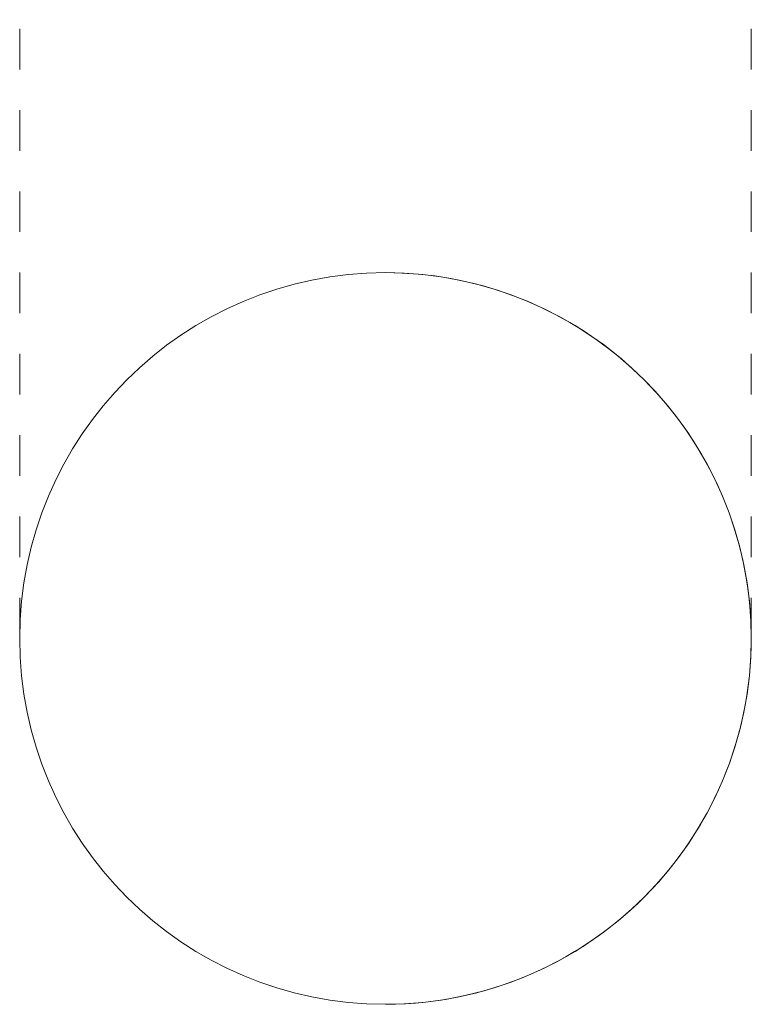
# Model space of a CAD drawing. Header units: millimetres. Extents: x -6753 to -5146, y -77 to 6798.
# Tile 4 of 7: x -6332 to -6167, y 6511 to 6729. Entities that reach past the tile are written whole.
import ezdxf

# ---------------------------------------------------------------- set-up
doc = ezdxf.new("R2010")
doc.units = ezdxf.units.MM
doc.linetypes.add('Dash', pattern=[18, 9, -9])
doc.layers.add('A-ANNO-DIMS', color=7, linetype='Dash', lineweight=9, true_color=0xd2d2d2)
doc.layers.add('E-LITE-EQPM', color=7, linetype='Continuous', lineweight=20)

# ---------------------------------------------------------------- blocks, each defined once
blk = doc.blocks.new('1_SCREEN_T - SCREEN 200-487859-Planta_PDF')
at = {"layer": 'E-LITE-EQPM'}
for start, end in [(90, 270), (9.803, 90), (270, 9.803)]:
    blk.add_arc((0, 0), 81, start, end, dxfattribs=at)

msp = doc.modelspace()

# ---------------------------------------------------------------- linework, layer by layer
at = {"layer": 'A-ANNO-DIMS'}
for p, q in [((-6331.61, 6591.71), (-6331.61, 6728.72)), ((-6169.61, 6591.71), (-6169.61, 6728.72))]:
    msp.add_line(p, q, dxfattribs=at)
at = {"layer": 'E-LITE-EQPM'}
for start, end in [(90, 270), (270, 90)]:
    msp.add_arc((-6250.61, 6591.71), 81, start, end, dxfattribs=at)

# ---------------------------------------------------------------- block references
msp.add_blockref('1_SCREEN_T - SCREEN 200-487859-Planta_PDF', (-6250.61, 6591.71), dxfattribs=at)

doc.saveas('drawing.dxf')
